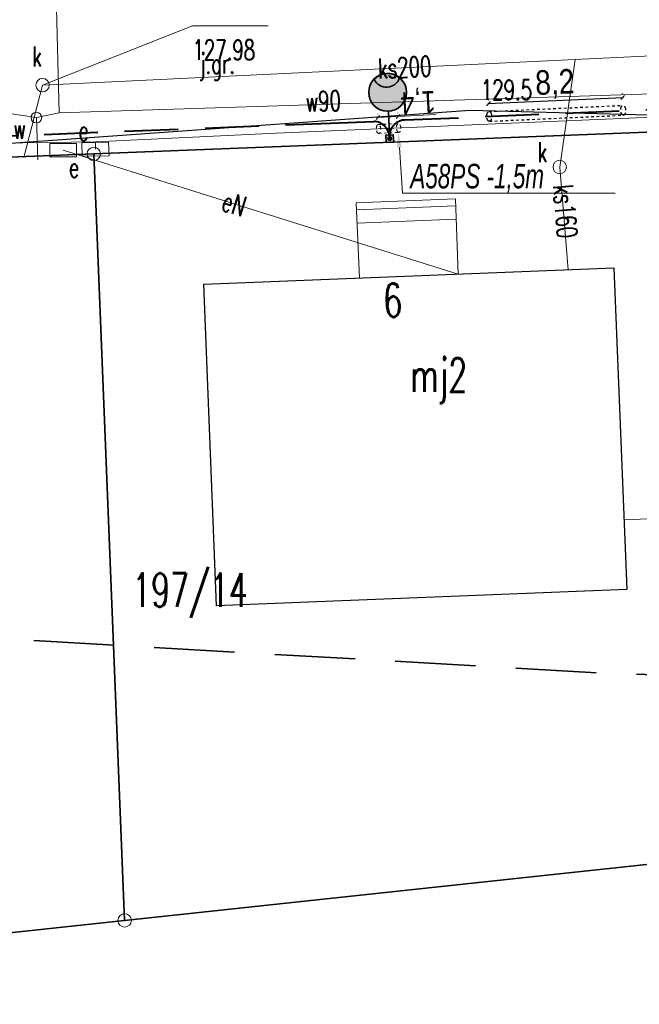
# Model space of a CAD drawing. Header units: metres. Extents: x 0 to 6497944, y 0 to 5963356.
# Tile 54 of 197: x 6496804 to 6496827, y 5963093 to 5963129. Entities that reach past the tile are written whole.
import ezdxf
from ezdxf import colors
from ezdxf.entities.mleader import LeaderData, LeaderLine
from ezdxf.math import Vec2, Vec3

# ---------------------------------------------------------------- set-up
doc = ezdxf.new("R2010")
doc.units = ezdxf.units.M
doc.header["$MEASUREMENT"] = 0
for name, pattern in [('DASHED', [19.05, 12.7, -6.35]), ('HIDDEN', [0.375, 0.25, -0.125]), ('L_0_04', [1.5, 1, -0.5])]:
    doc.linetypes.add(name, pattern=pattern)
doc.layers.get('0').update_dxf_attribs({"color": 8, "linetype": 'CONTINUOUS', "lineweight": 13})
doc.layers.get('DEFPOINTS').update_dxf_attribs({"linetype": 'CONTINUOUS', "lineweight": 0, "true_color": 0xffffff})
for name, color, linetype, lineweight in [('211_NR_DZIAlKI', 7, 'CONTINUOUS', 25), ('218_GRANICA_UzYTKU', 8, 'CONTINUOUS', 13), ('219_LINIA_GRANICY', 3, 'CONTINUOUS', 35), ('238_PUNKT_ADRESOWY_BUDYNKU', 8, 'CONTINUOUS', 13), ('312_BUDYNEK__POWIERZCHNIA_', 8, 'CONTINUOUS', 30), ('312_NUMER_EWIDENCYJNY_BUDYNKU_ATR124', 8, 'CONTINUOUS', 13), ('352_SCHODY__POWIERZCHNIA_', 8, 'CONTINUOUS', 13), ('E_proj_opisy_ośw.', 7, 'CONTINUOUS', 13), ('E_proj_osłona r.', 140, 'L_0_04', 30), ('E_proj_osłona r. dz._obw. 200', 204, 'L_0_04', 20), ('E_proj_osłona r. dz._opis_obw. 100', 204, 'CONTINUOUS', 9), ('E_proj_ośw_latarnia', 1, 'CONTINUOUS', 35), ('E_proj_ośw_linia_obw. 200', 1, 'L_0_04', 40), ('JEZDNIA__POWIERZCHNIA_', 8, 'CONTINUOUS', 25), ('JEZDNIA__POWIERZCHNIA__ATR17', 8, 'CONTINUOUS', 13), ('PRZEWoD_ELEKTROENERGETYCZNY__LINIA_', 1, 'CONTINUOUS', 13), ('PRZEWoD_ELEKTROENERGETYCZNY__LINIA__ATR1', 1, 'CONTINUOUS', 13), ('PRZEWoD_KANALIZACYJNY__LINIA_', 36, 'CONTINUOUS', 13), ('PRZEWoD_KANALIZACYJNY__LINIA__ATR1', 36, 'CONTINUOUS', 13), ('PRZEWoD_WODOCIaGOWY__LINIA_', 5, 'CONTINUOUS', 13), ('PRZEWoD_WODOCIaGOWY__LINIA__ATR1', 5, 'CONTINUOUS', 13), ('PUNKT_O_OKREsLONEJ_WYSOKOsCI__SIEc_KANALIZACYJNA__ATR2', 36, 'CONTINUOUS', 13), ('PUNKT_O_OKREsLONEJ_WYSOKOsCI__SIEc_KANALIZACYJNA__ATR3', 36, 'CONTINUOUS', 13), ('PUNKT_WYSOKOsCIOWY_NATURALNY_ATR2', 8, 'CONTINUOUS', 13), ('szafa_elektroenergetyczna__punkt_', 1, 'CONTINUOUS', 13), ('SZAFA_ELEKTROENERGETYCZNA__PUNKT__ATR17', 1, 'CONTINUOUS', 13), ('wlaz_okragly___siec_kanalizacyjna__punkt_', 36, 'CONTINUOUS', 13), ('WlAZ_OKRaGlY___SIEC_KANALIZACYJNA__PUNKT__ATR17', 36, 'CONTINUOUS', 13), ('ZAKRES', 190, 'L_0_04', 35), ('zasuwa___siec_wodociagowa__punkt_', 5, 'CONTINUOUS', 13), ('ZASUWA___SIEC_WODOCIaGOWA__PUNKT__ATR17', 5, 'CONTINUOUS', 13)]:
    doc.layers.add(name, color=color, linetype=linetype, lineweight=lineweight)
doc.layers.add('E_pomocnicza', color=3, linetype='CONTINUOUS', lineweight=13, plot=False)
doc.styles.add('Annotative', font='simplex.shx')
doc.styles.add('Narrow', font='ARIALN.TTF', dxfattribs={"height": 2})
doc.styles.get("Standard").update_dxf_attribs({"font": 'simplex.shx'})
doc.dimstyles.new('wymiary', dxfattribs={"dimtxt": 0.65, "dimasz": 0.25, "dimexe": 0.25, "dimexo": 1, "dimgap": 0.1, "dimtad": 1, "dimzin": 1, "dimtxsty": 'Annotative', "dimblk": 'OBLIQUE', "dimcen": 0.0025, "dimdle": 0.05, "dimadec": 0, "dimazin": 0, "dimtfac": 1, "dimtmove": 0, "dimatfit": 3, "dimldrblk": 'NONE', "dimfxl": 1, "dimarcsym": 0})

# ---------------------------------------------------------------- blocks, each defined once
blk = doc.blocks.new('GRT')
at = {"color": 0, "linetype": 'Continuous', "lineweight": 18}
blk.add_circle((0, 0), 0.5, dxfattribs=at)
blk = doc.blocks.new('A$C5E96E802')
at = {"layer": 'E_proj_ośw_latarnia', "true_color": 0xffffff}
h = blk.add_hatch(color=7, dxfattribs=at)
h.dxf.hatch_style = 1
h.paths.add_polyline_path([(0.71, 0.206, 1), (0.711, 0.068, 1)], flags=0)
h.paths.add_polyline_path([(0.573, 0.273), (0.574, 0), (0.849, 0.001), (0.848, 0.274)])
h.paths.add_polyline_path([(0.71, 0.206, -1), (0.711, 0.068, -1)], flags=16)
h.paths.add_polyline_path([(1.174, 2.385, -0.683546), (0.221, 2.372, 0.679532), (0.707, 1.155, 0.687575)])
at = {"layer": 'E_proj_ośw_latarnia'}
blk.add_hatch(color=214, dxfattribs=at).paths.add_polyline_path([(1.174, 2.385, 0.389707), (0.221, 2.372), (0.221, 2.372, 0.683546)])
at = {"layer": 'E_proj_ośw_latarnia', "true_color": 0xffffff}
h = blk.add_hatch(color=7, dxfattribs=at)
h.dxf.hatch_style = 1
h.paths.add_polyline_path([(0.71, 0.206, 1), (0.711, 0.068, 1)])
at = {"layer": 'E_proj_ośw_latarnia', "color": 214}
blk.add_lwpolyline([(1.174, 2.385, 0.389707), (0.221, 2.372), (0.221, 2.372, 0.683546)], format="xyb", close=True, dxfattribs=at)
at = {"layer": 'E_proj_ośw_latarnia', "color": 214, "flags": 128}
blk.add_lwpolyline([(0.71, 0.274), (0.707, 1.155)], dxfattribs=at)
at = {"layer": 'E_proj_ośw_latarnia', "color": 214}
blk.add_lwpolyline([(0.574, 0), (0.573, 0.273), (0.848, 0.274), (0.849, 0.001)], close=True, dxfattribs=at)
for centre, radius in [((0.705, 1.86), 0.705), ((0.711, 0.137), 0.0689)]:
    blk.add_circle(centre, radius, dxfattribs=at)
blk = doc.blocks.new('_Oblique')
at = {"color": 0, "linetype": 'ByBlock', "lineweight": -2}
blk.add_line((-0.5, -0.5), (0.5, 0.5), dxfattribs=at)
blk = doc.blocks.new('*D45')
at = {"layer": 'DEFPOINTS', "color": 0, "transparency": 16777216}
for p in [(0, 0), (8.243, -0.091), (8.16, -0.87)]:
    blk.add_point(p, dxfattribs=at)
at = {"layer": 'E_pomocnicza', "color": 0, "lineweight": -2, "transparency": 16777216}
for p, q in [((0.033, 0.784), (8.293, -0.096)), ((0.106, 0.994), (0.109, 1.027)), ((8.266, 0.125), (8.269, 0.158))]:
    blk.add_line(p, q, dxfattribs=at)
at = {"layer": 'E_pomocnicza', "color": 0, "lineweight": -2, "transparency": 16777216, "xscale": 0.25, "yscale": 0.25, "zscale": 0.25}
for p, rotation in [((0.083, 0.779), 173.9171304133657), ((8.243, -0.091), 353.9171304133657)]:
    blk.add_blockref('_Oblique', p, dxfattribs=dict(at, rotation=rotation))
at = {"layer": 'E_pomocnicza', "color": 0, "linetype": 'Continuous', "lineweight": 0, "transparency": 16777216, "insert": (4.269, 1.34), "char_height": 2, "attachment_point": 5, "rotation": 353.91713, "style": 'Narrow'}
blk.add_mtext('{\\H0.75x;8,2}', dxfattribs=at)
blk = doc.blocks.new('_None')
blk = doc.blocks.new('*D57')
at = {"layer": 'DEFPOINTS', "color": 0, "transparency": 16777216}
for p in [(0, 0), (-0.005, -1.367), (0.778, -1.37)]:
    blk.add_point(p, dxfattribs=at)
at = {"layer": 'E_pomocnicza', "color": 0, "lineweight": -2, "transparency": 16777216}
for p, q in [((0.783, 0.047), (0.778, -1.37)), ((1, -0.004), (1.033, -0.004)), ((0.778, -1.37), (0.768, -3.94)), ((0.995, -1.371), (1.028, -1.371))]:
    blk.add_line(p, q, dxfattribs=at)
at = {"layer": 'E_pomocnicza', "color": 0, "lineweight": -2, "transparency": 16777216, "xscale": 0.25, "yscale": 0.25, "zscale": 0.25}
for p, rotation in [((0.783, -0.003), 89.7813465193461), ((0.778, -1.37), 269.7813465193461)]:
    blk.add_blockref('_Oblique', p, dxfattribs=dict(at, rotation=rotation))
at = {"layer": 'E_pomocnicza', "color": 0, "linetype": 'Continuous', "lineweight": 0, "transparency": 16777216, "insert": (1.774, -2.784), "char_height": 2, "attachment_point": 5, "rotation": 89.78135, "style": 'Narrow'}
blk.add_mtext('{\\H0.75x;1,4}', dxfattribs=at)
blk = doc.blocks.new('*U44')
at = {"linetype": 'HIDDEN', "ltscale": 0.2}
for p, q in [((0.032, 0.298), (8.192, -0.571)), ((-0.032, -0.298), (8.128, -1.168))]:
    blk.add_line(p, q, dxfattribs=at)
at = {"linetype": 'DASHED', "ltscale": 0.02}
for centre in [(0, 0), (8.16, -0.87)]:
    blk.add_ellipse(centre, major_axis=(-0.032, -0.298), ratio=0.5, dxfattribs=at)
at = {"layer": 'E_pomocnicza', "color": 4, "lineweight": 0}
dim = blk.add_aligned_dim(p1=(0, 0), p2=(8.16, -0.87), distance=0.783, text='{\\H0.75x;<>}', dimstyle='wymiary', override={"dimtxt": 1.3, "dimtad": 2, "dimdec": 1, "dimlfac": 1, "dimrnd": 0, "dimtxsty": 'Narrow'}, dxfattribs=at)
dim.commit()
dim.dimension.update_dxf_attribs({"geometry": '*D45', "text_midpoint": (4.269, 1.34)})
blk = doc.blocks.new('*U56')
at = {"linetype": 'HIDDEN', "ltscale": 0.2}
for p, q in [((-0.3, 0.001), (-0.305, -1.366)), ((0.3, -0.001), (0.295, -1.368))]:
    blk.add_line(p, q, dxfattribs=at)
at = {"linetype": 'DASHED', "ltscale": 0.02}
for centre in [(0, 0), (-0.005, -1.367)]:
    blk.add_ellipse(centre, major_axis=(-0.3, 0.001), ratio=0.5, dxfattribs=at)
at = {"layer": 'E_pomocnicza', "color": 4, "lineweight": 0}
dim = blk.add_aligned_dim(p1=(0, 0), p2=(-0.005, -1.367), distance=0.783, text='{\\H0.75x;<>}', dimstyle='wymiary', override={"dimtxt": 1.3, "dimtad": 2, "dimdec": 1, "dimlfac": 1, "dimrnd": 0, "dimtxsty": 'Narrow'}, dxfattribs=at)
dim.commit()
dim.dimension.update_dxf_attribs({"geometry": '*D57', "text_midpoint": (1.774, -2.784)})

msp = doc.modelspace()

# ---------------------------------------------------------------- linework, layer by layer
at = {"layer": '218_GRANICA_UzYTKU', "flags": 128}
for points in [[(6496806.27, 5963124.43), (6496833.24, 5963125.49)], [(6496806.27, 5963124.43), (6496800.28, 5963124.19)], [(6496807.42, 5963095.86), (6496806.27, 5963124.43)], [(6496807.42, 5963095.86), (6496830.23, 5963098.31)], [(6496779.52, 5963092.86), (6496807.42, 5963095.86)]]:
    msp.add_lwpolyline(points, dxfattribs=at)
at = {"layer": '219_LINIA_GRANICY', "flags": 128}
for points in [[(6496833.24, 5963125.49), (6496806.27, 5963124.43)], [(6496806.27, 5963124.43), (6496800.28, 5963124.19)], [(6496807.42, 5963095.86), (6496806.27, 5963124.43)], [(6496830.23, 5963098.31), (6496807.42, 5963095.86)], [(6496807.42, 5963095.86), (6496779.52, 5963092.86)]]:
    msp.add_lwpolyline(points, dxfattribs=at)
at = {"layer": '312_BUDYNEK__POWIERZCHNIA_', "flags": 128}
for points in [[(6496810.37, 5963119.57), (6496825.66, 5963120.18)], [(6496825.66, 5963120.18), (6496826.14, 5963108.19)], [(6496810.85, 5963107.58), (6496810.37, 5963119.57)], [(6496826.14, 5963108.19), (6496810.85, 5963107.58)]]:
    msp.add_lwpolyline(points, dxfattribs=at)
at = {"layer": '352_SCHODY__POWIERZCHNIA_', "flags": 128}
for points in [[(6496816.17, 5963119.8), (6496816.05, 5963122.6), (6496819.75, 5963122.75), (6496819.86, 5963119.95)], [(6496816.17, 5963119.8), (6496816.05, 5963122.6), (6496819.75, 5963122.75), (6496819.86, 5963119.95)], [(6496816.06, 5963122.34), (6496819.76, 5963122.49)], [(6496816.08, 5963121.85), (6496819.78, 5963121.99)]]:
    msp.add_lwpolyline(points, dxfattribs=at)
at = {"layer": 'E_proj_ośw_linia_obw. 200', "ltscale": 2, "transparency": 33554687}
msp.add_lwpolyline([(6496801.426, 5963125.037), (6496815.415, 5963125.587), (6496816.707, 5963125.642, -0.402174), (6496817.306, 5963125.002, -0.451918), (6496817.863, 5963125.692), (6496834.055, 5963126.382), (6496839.436, 5963126.612), (6496839.559, 5963126.612), (6496852.883, 5963124.57, -0.386605), (6496853.362, 5963123.708, -0.463976), (6496854.192, 5963124.369), (6496865.887, 5963122.561), (6496887.639, 5963113.925, -0.368157)], format="xyb", dxfattribs=at)
at = {"layer": 'JEZDNIA__POWIERZCHNIA_', "flags": 128}
for points in [[(6496820.3, 5963126.05), (6496800.22, 5963124.61)], [(6496835.49, 5963125.65), (6496820.3, 5963126.05)]]:
    msp.add_lwpolyline(points, dxfattribs=at)
at = {"layer": 'PRZEWoD_ELEKTROENERGETYCZNY__LINIA_', "flags": 128}
for points in [[(6496800.36, 5963139.65), (6496800.47, 5963135.87), (6496800.71, 5963128.78), (6496800.89, 5963124.8), (6496806.34, 5963124.88), (6496806.33, 5963124.6)], [(6496833.25, 5963125.6), (6496833.23, 5963126.06), (6496813.07, 5963125.2), (6496806.34, 5963124.88), (6496806.33, 5963124.6)], [(6496819.86, 5963119.95), (6496805.13, 5963124.57)]]:
    msp.add_lwpolyline(points, dxfattribs=at)
at = {"layer": 'PRZEWoD_KANALIZACYJNY__LINIA_', "flags": 128}
for points in [[(6496834.06, 5963133.96), (6496834.83, 5963128.46), (6496824.21, 5963127.95), (6496804.36, 5963126.99)], [(6496823.96, 5963120.11), (6496823.64, 5963123.94), (6496824.21, 5963127.95)], [(6496804.36, 5963126.99), (6496803.66, 5963124.29)]]:
    msp.add_lwpolyline(points, dxfattribs=at)
at = {"layer": 'PRZEWoD_WODOCIaGOWY__LINIA_', "flags": 128}
for points in [[(6496808.58, 5963150.24), (6496806.15, 5963148.44), (6496804.52, 5963143.94), (6496804.98, 5963125.96), (6496804.13, 5963125.78), (6496802, 5963126.09), (6496801.74, 5963126.2)], [(6496804.98, 5963125.96), (6496830.19, 5963126.77), (6496835.55, 5963127.19), (6496840.89, 5963137.74)], [(6496826.04, 5963110.79), (6496827.53, 5963110.85), (6496829.88, 5963125.23), (6496830.19, 5963126.77)], [(6496804.13, 5963125.78), (6496804.18, 5963124.21)]]:
    msp.add_lwpolyline(points, dxfattribs=at)
at = {"layer": 'PUNKT_O_OKREsLONEJ_WYSOKOsCI__SIEc_KANALIZACYJNA__ATR2', "flags": 128}
msp.add_lwpolyline([(6496804.36, 5963126.99), (6496809.95, 5963129.2), (6496812.77, 5963129.2)], dxfattribs=at)
at = {"layer": 'szafa_elektroenergetyczna__punkt_', "flags": 128}
for points in [[(6496804.63, 5963124.32), (6496804.63, 5963124.82)], [(6496804.63, 5963124.82), (6496805.63, 5963124.82)], [(6496805.63, 5963124.32), (6496805.63, 5963124.82)], [(6496805.82, 5963124.84), (6496806.82, 5963124.86)], [(6496805.84, 5963124.34), (6496805.82, 5963124.84)], [(6496806.84, 5963124.36), (6496806.82, 5963124.86)], [(6496804.63, 5963124.32), (6496805.63, 5963124.32)], [(6496805.84, 5963124.34), (6496806.84, 5963124.36)]]:
    msp.add_lwpolyline(points, dxfattribs=at)
at = {"layer": 'wlaz_okragly___siec_kanalizacyjna__punkt_'}
for centre in [(6496804.36, 5963126.99), (6496823.64, 5963123.94)]:
    msp.add_circle(centre, 0.25, dxfattribs=at)
at = {"layer": 'ZAKRES', "ltscale": 3, "flags": 128}
msp.add_lwpolyline([(6497692.5, 5963219.5), (6497716, 5963186.5), (6497672.2, 5963172.1), (6497502, 5963111.8), (6497349, 5963052), (6497312.6, 5963038.4), (6497228.6, 5963030.4), (6497133.5, 5963045.2), (6496948.4, 5963119.5), (6496936.6, 5963083.2), (6496927.9, 5963075.7), (6496873, 5963095.9), (6496849.7, 5963104.2), (6496824.8, 5963105.1), (6496784.8, 5963107.4), (6496786.6, 5963174.3), (6496788.5, 5963184), (6496695.2, 5963217.9), (6496711.8, 5963253.1), (6496961, 5963151.5), (6497143.1, 5963082.8), (6497228.1, 5963066.8), (6497302.3, 5963072), (6497492.1, 5963142.6)], close=True, dxfattribs=at)
at = {"layer": 'zasuwa___siec_wodociagowa__punkt_'}
msp.add_circle((6496804.13, 5963125.78), 0.2, dxfattribs=at)

# ---------------------------------------------------------------- block references
at = {"xscale": 0.5, "yscale": 0.5, "zscale": 0.5}
for p in [(6496806.27, 5963124.43), (6496807.42, 5963095.86)]:
    msp.add_blockref('GRT', p, dxfattribs=at)
at = {"layer": 'E_proj_osłona r.', "xscale": 0.6096, "yscale": 0.6096, "zscale": 0.6096, "rotation": 8.69802367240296}
msp.add_blockref('*U44', (6496821.01, 5963125.826), dxfattribs=at)
at = {"layer": 'E_proj_osłona r. dz._obw. 200', "xscale": 0.54864, "yscale": 0.54864, "zscale": 0.54864, "rotation": 93.20070666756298}
msp.add_blockref('*U56', (6496816.885, 5963125.356), dxfattribs=at)
at = {"layer": 'E_proj_ośw_latarnia', "linetype": 'Continuous', "rotation": 2.545825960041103}
msp.add_blockref('A$C5E96E802', (6496816.602, 5963124.833), dxfattribs=at)

# ---------------------------------------------------------------- texts
at = {"layer": '211_NR_DZIAlKI', "width": 0.66}
msp.add_text('197/14', height=1.25, dxfattribs=at).set_placement((6496807.7, 5963107.55))
at = {"layer": '238_PUNKT_ADRESOWY_BUDYNKU', "width": 0.66}
msp.add_text('9', height=1.25, rotation=-177.7, dxfattribs=at).set_placement((6496817.74, 5963119.61))
at = {"layer": '312_NUMER_EWIDENCYJNY_BUDYNKU_ATR124', "width": 0.66}
msp.add_text('mj2', height=1.25, dxfattribs=at).set_placement((6496818.07, 5963115.56))
at = {"layer": 'JEZDNIA__POWIERZCHNIA__ATR17', "width": 0.66}
msp.add_text('j.gr.', height=0.75, dxfattribs=at).set_placement((6496810.22, 5963127.42))
at = {"layer": 'PRZEWoD_ELEKTROENERGETYCZNY__LINIA__ATR1', "width": 0.66}
msp.add_text('eN', height=0.75, rotation=342.6, dxfattribs=at).set_placement((6496810.98, 5963122.34))
at = {"layer": 'PRZEWoD_KANALIZACYJNY__LINIA__ATR1', "width": 0.66}
for s, rotation, p in [('ks200', 2.8, (6496816.88, 5963127.23)), ('ks160', 274.8, (6496823.39, 5963123.25))]:
    msp.add_text(s, height=0.75, rotation=rotation, dxfattribs=at).set_placement(p)
at = {"layer": 'PRZEWoD_WODOCIaGOWY__LINIA__ATR1', "width": 0.66}
msp.add_text('w90', height=0.75, rotation=1.8, dxfattribs=at).set_placement((6496814.18, 5963126))
at = {"layer": 'PUNKT_O_OKREsLONEJ_WYSOKOsCI__SIEc_KANALIZACYJNA__ATR3', "width": 0.66}
msp.add_text('127.98', height=0.75, dxfattribs=at).set_placement((6496809.95, 5963127.93))
at = {"layer": 'PUNKT_WYSOKOsCIOWY_NATURALNY_ATR2', "width": 0.66}
msp.add_text('129.5', height=0.75, dxfattribs=at).set_placement((6496820.7, 5963126.44))
at = {"layer": 'SZAFA_ELEKTROENERGETYCZNA__PUNKT__ATR17', "width": 0.66}
msp.add_text('e', height=0.75, rotation=358.9, dxfattribs=at).set_placement((6496805.69, 5963124.92))
msp.add_text('e', height=0.75, dxfattribs=at).set_placement((6496805.34, 5963123.55))
at = {"layer": 'WlAZ_OKRaGlY___SIEC_KANALIZACYJNA__PUNKT__ATR17', "width": 0.66}
for p in [(6496803.97, 5963127.68), (6496822.81, 5963124.12)]:
    msp.add_text('k', height=0.75, dxfattribs=at).set_placement(p)
at = {"layer": 'ZASUWA___SIEC_WODOCIaGOWA__PUNKT__ATR17', "width": 0.66}
msp.add_text('w', height=0.75, dxfattribs=at).set_placement((6496803.27, 5963124.99))

# ---------------------------------------------------------------- next in the draw order: leaders
at = {"layer": 'E_proj_opisy_ośw.', "color": 10}
ml = msp.add_multileader_mtext('Standard', dxfattribs=at)
ml.set_content('\\A1;LT 104', color=10, style='Narrow')
ml.set_leader_properties(color=256)
ml.set_arrow_properties(name='NONE')
ml.build(insert=Vec2(0, 0))
ml.multileader.update_dxf_attribs({"leader_type": 0, "has_dogleg": 0, "has_text_frame": 1, "text_left_attachment_type": 3, "dogleg_length": 0.36, "arrow_head_size": 0, "scale": 0.7})
ctx = ml.context
ctx.base_point, ctx.scale, ctx.char_height, ctx.arrow_head_size, ctx.landing_gap_size, ctx.plane_origin = Vec3(6497402.169, 5963099.524), 0.7, 1.2, 0, 0.42, Vec3(6498252.368, 5962996.294)
ctx.left_attachment = 3
notes = []
notes.append((ctx, [(0, (0, 0, 0), (0, 0), (1, 0), 1, [])]))
ctx.mtext.insert, ctx.mtext.line_spacing_factor, ctx.mtext.flow_direction = Vec3(6497402.589, 5963100.139), 0.266667, 5
ctx.mtext.has_bg_fill, ctx.mtext.bg_color, ctx.mtext.bg_scale_factor, ctx.mtext.bg_transparency, ctx.mtext.use_window_bg_color = 1, -1073741824, 1.5, 0, 1
at = {"layer": 'E_proj_osłona r. dz._opis_obw. 100'}
ml = msp.add_multileader_mtext('Standard', dxfattribs=at)
ml.set_content('\\fArial Narrow|b0|i1|c238|p34;\\W0.8;A58PS -1,5m ', color=256, style='Narrow')
ml.set_leader_properties(color=256, linetype='CONTINUOUS', lineweight=-1)
ml.build(insert=Vec2(0, 0))
ml.multileader.update_dxf_attribs({"has_dogleg": 0, "text_left_attachment_type": 6, "text_right_attachment_type": 6, "dogleg_length": 0.274, "arrow_head_size": 0.572})
ctx = ml.context
ctx.base_point, ctx.char_height, ctx.arrow_head_size, ctx.landing_gap_size, ctx.plane_origin = Vec3(6496817.777, 5963122.959), 0.9144, 0.572, 0.3, Vec3(6496843.026, 5963125.773)
ctx.left_attachment, ctx.right_attachment, ctx.text_align_type = 6, 6, 1
notes.append((ctx, [(0, (1, 1, 0), (6496817.503, 5963122.959), (1, 0), 0.274, [(0, [(6496817.624, 5963125.232)], 0, [])])]))
ctx.mtext.insert, ctx.mtext.alignment, ctx.mtext.line_spacing_factor, ctx.mtext.line_spacing_style = Vec3(6496820.562, 5963124.058), 2, 0.9, 2
ctx.mtext.has_bg_fill, ctx.mtext.bg_color, ctx.mtext.bg_scale_factor, ctx.mtext.bg_transparency, ctx.mtext.use_window_bg_color = 1, -1073741824, 1.1, 0, 1
for ctx, leaders in notes:
    for number, flags, end, landing, length, lines in leaders:
        leader = LeaderData()
        leader.index, (leader.has_last_leader_line, leader.has_dogleg_vector, leader.attachment_direction) = number, flags
        leader.last_leader_point, leader.dogleg_vector, leader.dogleg_length = Vec3(end), Vec3(landing), length
        for number, points, colour, breaks in lines:
            line = LeaderLine()
            line.index, line.vertices, line.color, line.breaks = number, Vec3.list(points), colors.encode_raw_color(colour), breaks
            leader.lines.append(line)
        ctx.leaders.append(leader)

# ---------------------------------------------------------------- next in the draw order: leaders
at = {"layer": 'E_proj_opisy_ośw.', "color": 10}
ml = msp.add_multileader_mtext('Standard', dxfattribs=at)
ml.set_content('\\A1;LT 105', color=10, style='Narrow')
ml.set_leader_properties(color=256)
ml.set_arrow_properties(name='NONE')
ml.build(insert=Vec2(0, 0))
ml.multileader.update_dxf_attribs({"leader_type": 0, "has_dogleg": 0, "has_text_frame": 1, "text_left_attachment_type": 3, "dogleg_length": 0.36, "arrow_head_size": 0, "scale": 0.7})
ctx = ml.context
ctx.base_point, ctx.scale, ctx.char_height, ctx.arrow_head_size, ctx.landing_gap_size, ctx.plane_origin = Vec3(6497449.294, 5963117.11), 0.7, 1.2, 0, 0.42, Vec3(6498299.656, 5963013.346)
ctx.left_attachment = 3
notes = []
notes.append((ctx, [(0, (0, 0, 0), (0, 0), (1, 0), 1, [])]))
ctx.mtext.insert, ctx.mtext.line_spacing_factor, ctx.mtext.flow_direction = Vec3(6497449.714, 5963117.725), 0.266667, 5
ctx.mtext.has_bg_fill, ctx.mtext.bg_color, ctx.mtext.bg_scale_factor, ctx.mtext.bg_transparency, ctx.mtext.use_window_bg_color = 1, -1073741824, 1.5, 0, 1
for ctx, leaders in notes:
    for number, flags, end, landing, length, lines in leaders:
        leader = LeaderData()
        leader.index, (leader.has_last_leader_line, leader.has_dogleg_vector, leader.attachment_direction) = number, flags
        leader.last_leader_point, leader.dogleg_vector, leader.dogleg_length = Vec3(end), Vec3(landing), length
        for number, points, colour, breaks in lines:
            line = LeaderLine()
            line.index, line.vertices, line.color, line.breaks = number, Vec3.list(points), colors.encode_raw_color(colour), breaks
            leader.lines.append(line)
        ctx.leaders.append(leader)

# ---------------------------------------------------------------- next in the draw order: leaders
ml = msp.add_multileader_mtext('Standard', dxfattribs=at)
ml.set_content('\\A1;LT 106', color=10, style='Narrow')
ml.set_leader_properties(color=256)
ml.set_arrow_properties(name='NONE')
ml.build(insert=Vec2(0, 0))
ml.multileader.update_dxf_attribs({"leader_type": 0, "has_dogleg": 0, "has_text_frame": 1, "text_left_attachment_type": 3, "dogleg_length": 0.36, "arrow_head_size": 0, "scale": 0.7})
ctx = ml.context
ctx.base_point, ctx.scale, ctx.char_height, ctx.arrow_head_size, ctx.landing_gap_size, ctx.plane_origin = Vec3(6497496.217, 5963133.926), 0.7, 1.2, 0, 0.42, Vec3(6498346.9, 5963029.932)
ctx.left_attachment = 3
notes = []
notes.append((ctx, [(0, (0, 0, 0), (0, 0), (1, 0), 1, [])]))
ctx.mtext.insert, ctx.mtext.line_spacing_factor, ctx.mtext.flow_direction = Vec3(6497496.637, 5963134.541), 0.266667, 5
ctx.mtext.has_bg_fill, ctx.mtext.bg_color, ctx.mtext.bg_scale_factor, ctx.mtext.bg_transparency, ctx.mtext.use_window_bg_color = 1, -1073741824, 1.5, 0, 1
for ctx, leaders in notes:
    for number, flags, end, landing, length, lines in leaders:
        leader = LeaderData()
        leader.index, (leader.has_last_leader_line, leader.has_dogleg_vector, leader.attachment_direction) = number, flags
        leader.last_leader_point, leader.dogleg_vector, leader.dogleg_length = Vec3(end), Vec3(landing), length
        for number, points, colour, breaks in lines:
            line = LeaderLine()
            line.index, line.vertices, line.color, line.breaks = number, Vec3.list(points), colors.encode_raw_color(colour), breaks
            leader.lines.append(line)
        ctx.leaders.append(leader)

# ---------------------------------------------------------------- next in the draw order: leaders
ml = msp.add_multileader_mtext('Standard', dxfattribs=at)
ml.set_content('\\A1;LT 107', color=10, style='Narrow')
ml.set_leader_properties(color=256)
ml.set_arrow_properties(name='NONE')
ml.build(insert=Vec2(0, 0))
ml.multileader.update_dxf_attribs({"leader_type": 0, "has_dogleg": 0, "has_text_frame": 1, "text_left_attachment_type": 3, "dogleg_length": 0.36, "arrow_head_size": 0, "scale": 0.7})
ctx = ml.context
ctx.base_point, ctx.scale, ctx.char_height, ctx.arrow_head_size, ctx.landing_gap_size, ctx.plane_origin = Vec3(6497543.374, 5963150.847), 0.7, 1.2, 0, 0.42, Vec3(6498393.784, 5963047.096)
ctx.left_attachment = 3
notes = []
notes.append((ctx, [(0, (0, 0, 0), (0, 0), (1, 0), 1, [])]))
ctx.mtext.insert, ctx.mtext.line_spacing_factor, ctx.mtext.flow_direction = Vec3(6497543.794, 5963151.462), 0.266667, 5
ctx.mtext.has_bg_fill, ctx.mtext.bg_color, ctx.mtext.bg_scale_factor, ctx.mtext.bg_transparency, ctx.mtext.use_window_bg_color = 1, -1073741824, 1.5, 0, 1
for ctx, leaders in notes:
    for number, flags, end, landing, length, lines in leaders:
        leader = LeaderData()
        leader.index, (leader.has_last_leader_line, leader.has_dogleg_vector, leader.attachment_direction) = number, flags
        leader.last_leader_point, leader.dogleg_vector, leader.dogleg_length = Vec3(end), Vec3(landing), length
        for number, points, colour, breaks in lines:
            line = LeaderLine()
            line.index, line.vertices, line.color, line.breaks = number, Vec3.list(points), colors.encode_raw_color(colour), breaks
            leader.lines.append(line)
        ctx.leaders.append(leader)

# ---------------------------------------------------------------- next in the draw order: leaders
ml = msp.add_multileader_mtext('Standard', dxfattribs=at)
ml.set_content('\\A1;LT 108', color=10, style='Narrow')
ml.set_leader_properties(color=256)
ml.set_arrow_properties(name='NONE')
ml.build(insert=Vec2(0, 0))
ml.multileader.update_dxf_attribs({"leader_type": 0, "has_dogleg": 0, "has_text_frame": 1, "text_left_attachment_type": 3, "dogleg_length": 0.36, "arrow_head_size": 0, "scale": 0.7})
ctx = ml.context
ctx.base_point, ctx.scale, ctx.char_height, ctx.arrow_head_size, ctx.landing_gap_size, ctx.plane_origin = Vec3(6497590.207, 5963168.082), 0.7, 1.2, 0, 0.42, Vec3(6498440.769, 5963064.192)
ctx.left_attachment = 3
notes = []
notes.append((ctx, [(0, (0, 0, 0), (0, 0), (1, 0), 1, [])]))
ctx.mtext.insert, ctx.mtext.line_spacing_factor, ctx.mtext.flow_direction = Vec3(6497590.627, 5963168.697), 0.266667, 5
ctx.mtext.has_bg_fill, ctx.mtext.bg_color, ctx.mtext.bg_scale_factor, ctx.mtext.bg_transparency, ctx.mtext.use_window_bg_color = 1, -1073741824, 1.5, 0, 1
for ctx, leaders in notes:
    for number, flags, end, landing, length, lines in leaders:
        leader = LeaderData()
        leader.index, (leader.has_last_leader_line, leader.has_dogleg_vector, leader.attachment_direction) = number, flags
        leader.last_leader_point, leader.dogleg_vector, leader.dogleg_length = Vec3(end), Vec3(landing), length
        for number, points, colour, breaks in lines:
            line = LeaderLine()
            line.index, line.vertices, line.color, line.breaks = number, Vec3.list(points), colors.encode_raw_color(colour), breaks
            leader.lines.append(line)
        ctx.leaders.append(leader)

# ---------------------------------------------------------------- next in the draw order: leaders
ml = msp.add_multileader_mtext('Standard', dxfattribs=at)
ml.set_content('\\A1;LT 109', color=10, style='Narrow')
ml.set_leader_properties(color=256)
ml.set_arrow_properties(name='NONE')
ml.build(insert=Vec2(0, 0))
ml.multileader.update_dxf_attribs({"leader_type": 0, "has_dogleg": 0, "has_text_frame": 1, "text_left_attachment_type": 3, "dogleg_length": 0.36, "arrow_head_size": 0, "scale": 0.7})
ctx = ml.context
ctx.base_point, ctx.scale, ctx.char_height, ctx.arrow_head_size, ctx.landing_gap_size, ctx.plane_origin = Vec3(6497636.957, 5963185.464), 0.7, 1.2, 0, 0.42, Vec3(6498487.931, 5963080.837)
ctx.left_attachment = 3
notes = []
notes.append((ctx, [(0, (0, 0, 0), (0, 0), (1, 0), 1, [])]))
ctx.mtext.insert, ctx.mtext.line_spacing_factor, ctx.mtext.flow_direction = Vec3(6497637.377, 5963186.079), 0.266667, 5
ctx.mtext.has_bg_fill, ctx.mtext.bg_color, ctx.mtext.bg_scale_factor, ctx.mtext.bg_transparency, ctx.mtext.use_window_bg_color = 1, -1073741824, 1.5, 0, 1
for ctx, leaders in notes:
    for number, flags, end, landing, length, lines in leaders:
        leader = LeaderData()
        leader.index, (leader.has_last_leader_line, leader.has_dogleg_vector, leader.attachment_direction) = number, flags
        leader.last_leader_point, leader.dogleg_vector, leader.dogleg_length = Vec3(end), Vec3(landing), length
        for number, points, colour, breaks in lines:
            line = LeaderLine()
            line.index, line.vertices, line.color, line.breaks = number, Vec3.list(points), colors.encode_raw_color(colour), breaks
            leader.lines.append(line)
        ctx.leaders.append(leader)

# ---------------------------------------------------------------- next in the draw order: leaders
ml = msp.add_multileader_mtext('Standard', dxfattribs=at)
ml.set_content('\\A1;LT 110', color=10, style='Narrow')
ml.set_leader_properties(color=256)
ml.set_arrow_properties(name='NONE')
ml.build(insert=Vec2(0, 0))
ml.multileader.update_dxf_attribs({"leader_type": 0, "has_dogleg": 0, "has_text_frame": 1, "text_left_attachment_type": 3, "dogleg_length": 0.36, "arrow_head_size": 0, "scale": 0.7})
ctx = ml.context
ctx.base_point, ctx.scale, ctx.char_height, ctx.arrow_head_size, ctx.landing_gap_size, ctx.plane_origin = Vec3(6497684.163, 5963202.624), 0.7, 1.2, 0, 0.42, Vec3(6498534.844, 5963098.192)
ctx.left_attachment = 3
notes = []
notes.append((ctx, [(0, (0, 0, 0), (0, 0), (1, 0), 1, [])]))
ctx.mtext.insert, ctx.mtext.line_spacing_factor, ctx.mtext.flow_direction = Vec3(6497684.583, 5963203.239), 0.266667, 5
ctx.mtext.has_bg_fill, ctx.mtext.bg_color, ctx.mtext.bg_scale_factor, ctx.mtext.bg_transparency, ctx.mtext.use_window_bg_color = 1, -1073741824, 1.5, 0, 1
for ctx, leaders in notes:
    for number, flags, end, landing, length, lines in leaders:
        leader = LeaderData()
        leader.index, (leader.has_last_leader_line, leader.has_dogleg_vector, leader.attachment_direction) = number, flags
        leader.last_leader_point, leader.dogleg_vector, leader.dogleg_length = Vec3(end), Vec3(landing), length
        for number, points, colour, breaks in lines:
            line = LeaderLine()
            line.index, line.vertices, line.color, line.breaks = number, Vec3.list(points), colors.encode_raw_color(colour), breaks
            leader.lines.append(line)
        ctx.leaders.append(leader)

# ---------------------------------------------------------------- next in the draw order: leaders
ml = msp.add_multileader_mtext('Standard', dxfattribs=at)
ml.set_content('\\A1;LT 204', color=10, style='Narrow')
ml.set_leader_properties(color=256)
ml.set_arrow_properties(name='NONE')
ml.build(insert=Vec2(0, 0))
ml.multileader.update_dxf_attribs({"leader_type": 0, "has_dogleg": 0, "has_text_frame": 1, "text_left_attachment_type": 3, "dogleg_length": 0.36, "arrow_head_size": 0, "scale": 0.7})
ctx = ml.context
ctx.base_point, ctx.scale, ctx.char_height, ctx.arrow_head_size, ctx.landing_gap_size, ctx.plane_origin = Vec3(6497072.454, 5963096.446), 0.7, 1.2, 0, 0.42, Vec3(6497922.653, 5962993.216)
ctx.left_attachment = 3
notes = []
notes.append((ctx, [(0, (0, 0, 0), (0, 0), (1, 0), 1, [])]))
ctx.mtext.insert, ctx.mtext.line_spacing_factor, ctx.mtext.flow_direction = Vec3(6497072.874, 5963097.061), 0.266667, 5
ctx.mtext.has_bg_fill, ctx.mtext.bg_color, ctx.mtext.bg_scale_factor, ctx.mtext.bg_transparency, ctx.mtext.use_window_bg_color = 1, -1073741824, 1.5, 0, 1
for ctx, leaders in notes:
    for number, flags, end, landing, length, lines in leaders:
        leader = LeaderData()
        leader.index, (leader.has_last_leader_line, leader.has_dogleg_vector, leader.attachment_direction) = number, flags
        leader.last_leader_point, leader.dogleg_vector, leader.dogleg_length = Vec3(end), Vec3(landing), length
        for number, points, colour, breaks in lines:
            line = LeaderLine()
            line.index, line.vertices, line.color, line.breaks = number, Vec3.list(points), colors.encode_raw_color(colour), breaks
            leader.lines.append(line)
        ctx.leaders.append(leader)

# ---------------------------------------------------------------- next in the draw order: leaders
ml = msp.add_multileader_mtext('Standard', dxfattribs=at)
ml.set_content('\\A1;LT 205', color=10, style='Narrow')
ml.set_leader_properties(color=256)
ml.set_arrow_properties(name='NONE')
ml.build(insert=Vec2(0, 0))
ml.multileader.update_dxf_attribs({"leader_type": 0, "has_dogleg": 0, "has_text_frame": 1, "text_left_attachment_type": 3, "dogleg_length": 0.36, "arrow_head_size": 0, "scale": 0.7})
ctx = ml.context
ctx.base_point, ctx.scale, ctx.char_height, ctx.arrow_head_size, ctx.landing_gap_size, ctx.plane_origin = Vec3(6497029.16, 5963113.356), 0.7, 1.2, 0, 0.42, Vec3(6497879.36, 5963010.126)
ctx.left_attachment = 3
notes = []
notes.append((ctx, [(0, (0, 0, 0), (0, 0), (1, 0), 1, [])]))
ctx.mtext.insert, ctx.mtext.line_spacing_factor, ctx.mtext.flow_direction = Vec3(6497029.58, 5963113.971), 0.266667, 5
ctx.mtext.has_bg_fill, ctx.mtext.bg_color, ctx.mtext.bg_scale_factor, ctx.mtext.bg_transparency, ctx.mtext.use_window_bg_color = 1, -1073741824, 1.5, 0, 1
for ctx, leaders in notes:
    for number, flags, end, landing, length, lines in leaders:
        leader = LeaderData()
        leader.index, (leader.has_last_leader_line, leader.has_dogleg_vector, leader.attachment_direction) = number, flags
        leader.last_leader_point, leader.dogleg_vector, leader.dogleg_length = Vec3(end), Vec3(landing), length
        for number, points, colour, breaks in lines:
            line = LeaderLine()
            line.index, line.vertices, line.color, line.breaks = number, Vec3.list(points), colors.encode_raw_color(colour), breaks
            leader.lines.append(line)
        ctx.leaders.append(leader)

# ---------------------------------------------------------------- next in the draw order: leaders
ml = msp.add_multileader_mtext('Standard', dxfattribs=at)
ml.set_content('\\A1;LT 206', color=10, style='Narrow')
ml.set_leader_properties(color=256)
ml.set_arrow_properties(name='NONE')
ml.build(insert=Vec2(0, 0))
ml.multileader.update_dxf_attribs({"leader_type": 0, "has_dogleg": 0, "has_text_frame": 1, "text_left_attachment_type": 3, "dogleg_length": 0.36, "arrow_head_size": 0, "scale": 0.7})
ctx = ml.context
ctx.base_point, ctx.scale, ctx.char_height, ctx.arrow_head_size, ctx.landing_gap_size, ctx.plane_origin = Vec3(6496987.177, 5963129.565), 0.7, 1.2, 0, 0.42, Vec3(6497837.376, 5963026.335)
ctx.left_attachment = 3
notes = []
notes.append((ctx, [(0, (0, 0, 0), (0, 0), (1, 0), 1, [])]))
ctx.mtext.insert, ctx.mtext.line_spacing_factor, ctx.mtext.flow_direction = Vec3(6496987.597, 5963130.18), 0.266667, 5
ctx.mtext.has_bg_fill, ctx.mtext.bg_color, ctx.mtext.bg_scale_factor, ctx.mtext.bg_transparency, ctx.mtext.use_window_bg_color = 1, -1073741824, 1.5, 0, 1
for ctx, leaders in notes:
    for number, flags, end, landing, length, lines in leaders:
        leader = LeaderData()
        leader.index, (leader.has_last_leader_line, leader.has_dogleg_vector, leader.attachment_direction) = number, flags
        leader.last_leader_point, leader.dogleg_vector, leader.dogleg_length = Vec3(end), Vec3(landing), length
        for number, points, colour, breaks in lines:
            line = LeaderLine()
            line.index, line.vertices, line.color, line.breaks = number, Vec3.list(points), colors.encode_raw_color(colour), breaks
            leader.lines.append(line)
        ctx.leaders.append(leader)

# ---------------------------------------------------------------- next in the draw order: leaders
ml = msp.add_multileader_mtext('Standard', dxfattribs=at)
ml.set_content('\\A1;LT 207', color=10, style='Narrow')
ml.set_leader_properties(color=256)
ml.set_arrow_properties(name='NONE')
ml.build(insert=Vec2(0, 0))
ml.multileader.update_dxf_attribs({"leader_type": 0, "has_dogleg": 0, "has_text_frame": 1, "text_left_attachment_type": 3, "dogleg_length": 0.36, "arrow_head_size": 0, "scale": 0.7})
ctx = ml.context
ctx.base_point, ctx.scale, ctx.char_height, ctx.arrow_head_size, ctx.landing_gap_size, ctx.plane_origin = Vec3(6496947.113, 5963145.294), 0.7, 1.2, 0, 0.42, Vec3(6497797.312, 5963042.064)
ctx.left_attachment = 3
notes = []
notes.append((ctx, [(0, (0, 0, 0), (0, 0), (1, 0), 1, [])]))
ctx.mtext.insert, ctx.mtext.line_spacing_factor, ctx.mtext.flow_direction = Vec3(6496947.533, 5963145.909), 0.266667, 5
ctx.mtext.has_bg_fill, ctx.mtext.bg_color, ctx.mtext.bg_scale_factor, ctx.mtext.bg_transparency, ctx.mtext.use_window_bg_color = 1, -1073741824, 1.5, 0, 1
for ctx, leaders in notes:
    for number, flags, end, landing, length, lines in leaders:
        leader = LeaderData()
        leader.index, (leader.has_last_leader_line, leader.has_dogleg_vector, leader.attachment_direction) = number, flags
        leader.last_leader_point, leader.dogleg_vector, leader.dogleg_length = Vec3(end), Vec3(landing), length
        for number, points, colour, breaks in lines:
            line = LeaderLine()
            line.index, line.vertices, line.color, line.breaks = number, Vec3.list(points), colors.encode_raw_color(colour), breaks
            leader.lines.append(line)
        ctx.leaders.append(leader)

doc.saveas('drawing.dxf')
